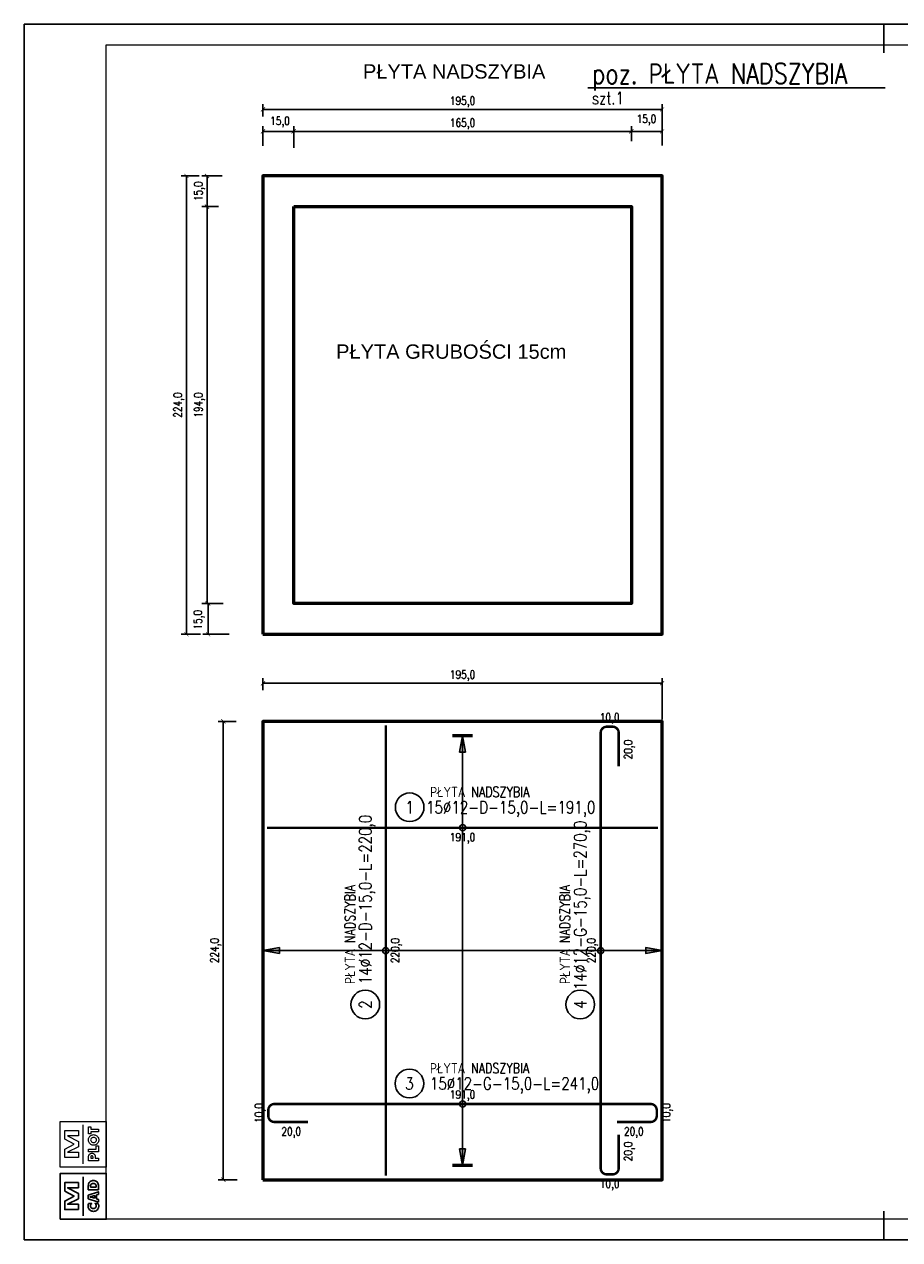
# Model space of a CAD drawing. Header units: millimetres. Extents: x 49320 to 60117, y -4209 to 20568.
# Tile 172 of 252: x 57233 to 57661, y 605 to 1199. Entities that reach past the tile are written whole.
import ezdxf
from ezdxf.enums import TextEntityAlignment as Align

# ---------------------------------------------------------------- set-up
doc = ezdxf.new("R2010")
doc.units = ezdxf.units.MM
doc.linetypes.add('CONTINOUS', pattern=[0])
doc.layers.add('_AA ściany proj.', color=7, linetype='CONTINOUS', lineweight=53, true_color=0x0037db)
for name, color, linetype in [('_mt_wymiary konstr', 3, 'Continuous'), ('e-cad_cienkie', 1, 'Continuous'), ('e-cad_opisy', 7, 'Continuous'), ('e-cad_prety_kodowane', 3, 'Continuous'), ('e-cad_prety_widok', 3, 'Continuous'), ('e-cad_wymiary', 1, 'Continuous'), ('M_Ramki markery', 1, 'Continuous'), ('M_Ramki znaczniki', 6, 'Continuous'), ('RAMKA', 3, 'Continuous')]:
    doc.layers.add(name, color=color, linetype=linetype)
doc.layers.add('e-cad_rzutnie', color=61, linetype='Continuous', plot=False)
for name, color, linetype, lineweight in [('M_Ramki do druku', 7, 'Continuous', 25), ('M_Ramki rysunków', 2, 'Continuous', 25), ('OZNACZENIA', 113, 'Continuous', 18)]:
    doc.layers.add(name, color=color, linetype=linetype, lineweight=lineweight)
doc.styles.add('ARIAL', font='txt')
doc.styles.add('e-cad_1', font='simplex.shx', dxfattribs={"width": 0.8})
doc.styles.add('MCAD_TS', font='GENISO.SHX', dxfattribs={"width": 0.8})
doc.dimstyles.new('e-cad_1_20_[cm]', dxfattribs={"dimtxt": 0.18, "dimasz": 0.18, "dimexe": 0.18, "dimexo": 0.0625, "dimgap": 0.09, "dimtad": 0, "dimtih": 1, "dimtoh": 1, "dimdec": 4, "dimzin": 0, "dimdsep": 46, "dimtxsty": 'Standard', "dimcen": 0.09, "dimadec": 0, "dimazin": 0, "dimtfac": 1, "dimtdec": 4, "dimtofl": 0, "dimtmove": 0, "dimatfit": 3, "dimfxl": 1, "dimtolj": 1, "dimtzin": 0, "dimarcsym": 0})

# ---------------------------------------------------------------- blocks, each defined once
blk = doc.blocks.new('mcadram')
at = {"color": 0, "linetype": 'ByBlock'}
for points in [[(-11.21, 0), (-11.21, 11.21), (0, 11.21), (0, 0)], [(-6.78, 2.37), (-10.13, 2.37), (-10.13, 4.43), (-7.84, 5.67), (-10.13, 6.89), (-10.13, 8.96), (-6.78, 8.96), (-6.78, 7.68), (-9.42, 7.68), (-6.78, 6.32), (-6.78, 5), (-9.42, 3.65), (-6.78, 3.65)], [(-1.88, 7.19), (-4.38, 7.19), (-4.38, 7.71), (-4.37, 8.06), (-4.35, 8.34), (-4.32, 8.53), (-4.28, 8.69), (-4.22, 8.83), (-4.14, 8.96), (-4.02, 9.1), (-3.88, 9.22), (-3.72, 9.32), (-3.54, 9.39), (-3.34, 9.43), (-3.13, 9.44), (-2.91, 9.43), (-2.72, 9.39), (-2.54, 9.32), (-2.38, 9.22), (-2.23, 9.1), (-2.11, 8.96), (-2.04, 8.83), (-1.98, 8.7), (-1.93, 8.55), (-1.9, 8.36), (-1.89, 8.12), (-1.88, 7.83), (-1.88, 7.71)], [(-1.88, 4.16), (-4.38, 5.02), (-4.38, 5.87), (-1.88, 6.73), (-1.88, 6.06), (-2.33, 5.93), (-2.33, 4.96), (-1.88, 4.83)], [(-2.44, 7.87), (-2.44, 7.98), (-2.46, 8.22), (-2.51, 8.42), (-2.6, 8.57), (-2.74, 8.67), (-2.91, 8.73), (-3.13, 8.75), (-3.34, 8.73), (-3.52, 8.67), (-3.65, 8.56), (-3.74, 8.42), (-3.8, 8.22), (-3.82, 7.98), (-3.82, 7.86)], [(-4.28, 3.85), (-3.53, 3.85), (-3.63, 3.75), (-3.7, 3.66), (-3.76, 3.57), (-3.8, 3.47), (-3.83, 3.37), (-3.83, 3.27), (-3.81, 3.09), (-3.75, 2.93), (-3.63, 2.8), (-3.49, 2.7), (-3.31, 2.64), (-3.11, 2.62), (-2.92, 2.64), (-2.76, 2.7), (-2.61, 2.8), (-2.5, 2.94), (-2.44, 3.09), (-2.42, 3.27), (-2.42, 3.38), (-2.45, 3.47), (-2.49, 3.57), (-2.55, 3.66), (-2.62, 3.76), (-2.72, 3.85), (-1.97, 3.85), (-1.92, 3.74), (-1.89, 3.63), (-1.85, 3.53), (-1.83, 3.42), (-1.82, 3.31), (-1.82, 3.2), (-1.82, 3.07), (-1.84, 2.94), (-1.86, 2.82), (-1.9, 2.71), (-1.95, 2.61), (-2.01, 2.51), (-2.15, 2.33), (-2.3, 2.19), (-2.48, 2.08), (-2.68, 2), (-2.89, 1.95), (-3.12, 1.93), (-3.31, 1.94), (-3.48, 1.97), (-3.65, 2.03), (-3.8, 2.1), (-3.94, 2.19), (-4.07, 2.31), (-4.18, 2.43), (-4.27, 2.56), (-4.34, 2.71), (-4.39, 2.86), (-4.42, 3.03), (-4.43, 3.2), (-4.43, 3.31), (-4.42, 3.42), (-4.4, 3.53), (-4.37, 3.63), (-4.33, 3.74)], [(-2.81, 5.11), (-2.81, 5.79), (-3.64, 5.53), (-3.67, 5.52), (-3.71, 5.51), (-3.76, 5.5), (-3.82, 5.49), (-3.89, 5.47), (-3.97, 5.45), (-3.91, 5.43), (-3.85, 5.42), (-3.8, 5.4), (-3.74, 5.39), (-3.69, 5.38), (-3.64, 5.36)]]:
    blk.add_lwpolyline(points, close=True, dxfattribs=at)
blk.add_lwpolyline([(-5.6, 0.82), (-5.6, 10.39)], dxfattribs=at)
blk = doc.blocks.new('mplotram')
at = {"color": 0, "linetype": 'ByBlock', "lineweight": -2}
for points in [[(-11.21, 0), (-11.21, 11.21), (0, 11.21), (0, 0)], [(-6.78, 2.37), (-10.13, 2.37), (-10.13, 4.43), (-7.84, 5.67), (-10.13, 6.89), (-10.13, 8.96), (-6.78, 8.96), (-6.78, 7.68), (-9.42, 7.68), (-6.78, 6.32), (-6.78, 5), (-9.42, 3.65), (-6.78, 3.65)], [(-1.88, 8.66), (-3.72, 8.66), (-3.72, 8.12), (-4.29, 8.12), (-4.29, 9.86), (-3.72, 9.86), (-3.72, 9.32), (-1.88, 9.32)], [(-3.08, 7.96), (-2.91, 7.95), (-2.75, 7.92), (-2.59, 7.87), (-2.45, 7.79), (-2.31, 7.7), (-2.19, 7.59), (-2.08, 7.46), (-1.99, 7.32), (-1.91, 7.17), (-1.86, 7.01), (-1.83, 6.84), (-1.82, 6.67), (-1.83, 6.5), (-1.86, 6.34), (-1.91, 6.18), (-1.99, 6.02), (-2.08, 5.89), (-2.19, 5.76), (-2.31, 5.65), (-2.45, 5.55), (-2.6, 5.48), (-2.75, 5.42), (-2.91, 5.39), (-3.08, 5.38), (-3.25, 5.39), (-3.41, 5.42), (-3.57, 5.48), (-3.72, 5.55), (-3.85, 5.65), (-3.98, 5.76), (-4.09, 5.89), (-4.18, 6.02), (-4.25, 6.18), (-4.31, 6.34), (-4.34, 6.5), (-4.35, 6.67), (-4.34, 6.84), (-4.31, 7.01), (-4.25, 7.17), (-4.18, 7.32), (-4.09, 7.46), (-3.98, 7.59), (-3.85, 7.7), (-3.72, 7.79), (-3.57, 7.87), (-3.41, 7.92), (-3.25, 7.95)], [(-2.37, 6.67), (-2.4, 6.84), (-2.46, 7), (-2.57, 7.12), (-2.72, 7.22), (-2.89, 7.28), (-3.08, 7.3), (-3.27, 7.28), (-3.44, 7.22), (-3.59, 7.12), (-3.7, 6.99), (-3.77, 6.84), (-3.79, 6.67), (-3.77, 6.5), (-3.7, 6.35), (-3.59, 6.22), (-3.44, 6.12), (-3.27, 6.06), (-3.08, 6.04), (-2.89, 6.06), (-2.72, 6.12), (-2.57, 6.22), (-2.46, 6.35), (-2.39, 6.5)], [(-1.88, 3.74), (-4.29, 3.74), (-4.29, 4.4), (-2.44, 4.4), (-2.44, 5.22), (-1.88, 5.22)], [(-1.88, 2.22), (-1.88, 1.6), (-4.29, 1.6), (-4.29, 2.29), (-4.29, 2.53), (-4.28, 2.72), (-4.26, 2.86), (-4.22, 2.96), (-4.18, 3.05), (-4.12, 3.14), (-4.04, 3.22), (-3.95, 3.29), (-3.84, 3.34), (-3.73, 3.38), (-3.61, 3.4), (-3.47, 3.41), (-3.34, 3.4), (-3.21, 3.38), (-3.09, 3.34), (-2.99, 3.29), (-2.9, 3.22), (-2.82, 3.14), (-2.78, 3.06), (-2.74, 2.98), (-2.71, 2.89), (-2.69, 2.78), (-2.68, 2.64), (-2.68, 2.45), (-2.68, 2.34), (-2.68, 2.22)], [(-3.21, 2.22), (-3.21, 2.34), (-3.21, 2.49), (-3.24, 2.6), (-3.27, 2.68), (-3.33, 2.73), (-3.4, 2.76), (-3.49, 2.77), (-3.59, 2.76), (-3.66, 2.73), (-3.71, 2.68), (-3.75, 2.6), (-3.77, 2.49), (-3.77, 2.35), (-3.77, 2.22)]]:
    blk.add_lwpolyline(points, close=True, dxfattribs=at)
blk.add_lwpolyline([(-5.6, 0.82), (-5.6, 10.39)], dxfattribs=at)
blk = doc.blocks.new('mcad_logo_ram')
at = {"layer": 'M_Ramki rysunków', "color": 0, "linetype": 'ByBlock', "lineweight": -2, "rotation": 270}
for name, p in [('mcadram', (0, 0)), ('mplotram', (12.71, 0))]:
    blk.add_blockref(name, p, dxfattribs=at)
blk = doc.blocks.new('Znacznik_narozny_v2')
at = {"layer": 'M_Ramki znaczniki'}
blk.add_lwpolyline([(0, -20), (0, 0), (20, 0)], dxfattribs=at)
blk = doc.blocks.new('znacznik297')
at = {"lineweight": -2}
blk.add_line((0, 0), (-20, 0), dxfattribs=at)
at = {"layer": 'M_Ramki markery'}
blk.add_line((0, 0), (2, 0), dxfattribs=at)
blk = doc.blocks.new('*U399')
at = {"layer": 'M_Ramki do druku'}
for p, q in [((210, 297), (210, 292)), ((210, 5), (210, 0))]:
    blk.add_line(p, q, dxfattribs=at)
at = {"layer": 'M_Ramki markery'}
for p, q in [((210, 292), (210, 290)), ((210, 7), (210, 5))]:
    blk.add_line(p, q, dxfattribs=at)
at = {"layer": 'M_Ramki rysunków', "color": 0, "linetype": 'ByBlock', "lineweight": -2}
blk.add_lwpolyline([(20, 5), (20, 292), (505, 292), (505, 5)], close=True, dxfattribs=at)
blk.add_blockref('znacznik297', (20, 297))
at = {"layer": 'M_Ramki rysunków', "color": 0, "linetype": 'ByBlock', "lineweight": -2, "rotation": 90}
blk.add_blockref('mcad_logo_ram', (20, 5), dxfattribs=at)
at = {"layer": 'M_Ramki znaczniki'}
blk.add_blockref('Znacznik_narozny_v2', (0, 297), dxfattribs=at)
at = {"layer": 'M_Ramki znaczniki', "xscale": -1, "rotation": 180}
blk.add_blockref('Znacznik_narozny_v2', (0, 0), dxfattribs=at)
at = {"layer": 'M_Ramki do druku', "style": 'MCAD_TS', "width": 0.8}
for tag, p in [('KOMENTARZ', (11.54, 30.57)), ('RYSUNEK', (15.28, 30.57)), ('DATA', (19.02, 30.57))]:
    blk.add_attdef(tag, p, '', height=2, rotation=90, dxfattribs=at)
blk = doc.blocks.new('e-cad_ZelbetPozycja')
at = {"layer": 'e-cad_opisy', "ltscale": 0.04, "style": 'e-cad_1', "width": 0.8}
for tag, p, height in [('OPIS_1', (0, 1), 5), ('OPIS_2', (0, -4), 3), ('OPIS_4', (16, -4), 3), ('OPIS_3', (0, -6.5), 1.5)]:
    blk.add_attdef(tag, p, '', height=height, dxfattribs=at)
at = {"layer": 'e-cad_opisy', "ltscale": 0.04, "style": 'e-cad_1', "width": 0.8, "flags": 1}
for tag, p in [('POZYCJA', (0, -15)), ('ILOSC', (0, -20)), ('DODATEK', (0, -25))]:
    blk.add_attdef(tag, p, '', height=3, dxfattribs=at)
blk = doc.blocks.new('_ArchTick')
at = {"color": 0, "linetype": 'ByBlock', "const_width": 0.15}
blk.add_lwpolyline([(-0.5, -0.5), (0.5, 0.5)], dxfattribs=at)
blk = doc.blocks.new('*D1455')
at = {"layer": '_mt_wymiary konstr', "lineweight": -2, "ltscale": 0.08}
for p, q in [((57349.67, 1139.95), (57349.67, 1149.46)), ((57349.67, 1146.96), (57364.67, 1146.96)), ((57364.67, 1138.86), (57364.67, 1149.46))]:
    blk.add_line(p, q, dxfattribs=at)
at = {"layer": 'Defpoints', "color": 0}
for p in [(57364.67, 1146.96), (57349.67, 1138.7), (57364.67, 1137.61)]:
    blk.add_point(p, dxfattribs=at)
at = {"layer": '_mt_wymiary konstr', "linetype": 'ByBlock', "lineweight": -2, "xscale": 2, "yscale": 2, "zscale": 2, "rotation": 180}
blk.add_blockref('_ArchTick', (57349.67, 1146.96), dxfattribs=at)
at = {"layer": '_mt_wymiary konstr', "linetype": 'ByBlock', "lineweight": -2, "xscale": 2, "yscale": 2, "zscale": 2}
blk.add_blockref('_ArchTick', (57364.67, 1146.96), dxfattribs=at)
at = {"layer": '_mt_wymiary konstr', "color": 7, "insert": (57357.98, 1151.5), "char_height": 4, "attachment_point": 5, "style": 'e-cad_1'}
blk.add_mtext('15,0', dxfattribs=at)
blk = doc.blocks.new('*D1456')
at = {"layer": '_mt_wymiary konstr', "lineweight": -2, "ltscale": 0.08}
for p, q in [((57364.67, 1138.86), (57364.67, 1149.46)), ((57364.67, 1146.96), (57529.67, 1146.96)), ((57529.67, 1142.15), (57529.67, 1149.46))]:
    blk.add_line(p, q, dxfattribs=at)
at = {"layer": 'Defpoints', "color": 0}
for p in [(57529.67, 1146.96), (57529.67, 1140.9), (57364.67, 1137.61)]:
    blk.add_point(p, dxfattribs=at)
at = {"layer": '_mt_wymiary konstr', "linetype": 'ByBlock', "lineweight": -2, "xscale": 2, "yscale": 2, "zscale": 2, "rotation": 180}
blk.add_blockref('_ArchTick', (57364.67, 1146.96), dxfattribs=at)
at = {"layer": '_mt_wymiary konstr', "linetype": 'ByBlock', "lineweight": -2, "xscale": 2, "yscale": 2, "zscale": 2}
blk.add_blockref('_ArchTick', (57529.67, 1146.96), dxfattribs=at)
at = {"layer": '_mt_wymiary konstr', "color": 7, "insert": (57447.17, 1150.59), "char_height": 4, "attachment_point": 5, "style": 'e-cad_1'}
blk.add_mtext('165,0', dxfattribs=at)
blk = doc.blocks.new('*D1457')
at = {"layer": '_mt_wymiary konstr', "lineweight": -2, "ltscale": 0.08}
for p, q in [((57529.67, 1142.15), (57529.67, 1149.46)), ((57529.67, 1146.96), (57544.67, 1146.96)), ((57544.67, 1140.01), (57544.67, 1149.46))]:
    blk.add_line(p, q, dxfattribs=at)
at = {"layer": 'Defpoints', "color": 0}
for p in [(57544.67, 1146.96), (57529.67, 1140.9), (57544.67, 1138.76)]:
    blk.add_point(p, dxfattribs=at)
at = {"layer": '_mt_wymiary konstr', "linetype": 'ByBlock', "lineweight": -2, "xscale": 2, "yscale": 2, "zscale": 2, "rotation": 180}
blk.add_blockref('_ArchTick', (57529.67, 1146.96), dxfattribs=at)
at = {"layer": '_mt_wymiary konstr', "linetype": 'ByBlock', "lineweight": -2, "xscale": 2, "yscale": 2, "zscale": 2}
blk.add_blockref('_ArchTick', (57544.67, 1146.96), dxfattribs=at)
at = {"layer": '_mt_wymiary konstr', "color": 7, "insert": (57537.03, 1152.47), "char_height": 4, "attachment_point": 5, "style": 'e-cad_1'}
blk.add_mtext('15,0', dxfattribs=at)
blk = doc.blocks.new('*D1458')
at = {"layer": '_mt_wymiary konstr', "lineweight": -2, "ltscale": 0.08}
for p, q in [((57330.19, 916.2), (57320.36, 916.2)), ((57322.86, 901.2), (57322.86, 916.2)), ((57333.14, 901.2), (57320.36, 901.2))]:
    blk.add_line(p, q, dxfattribs=at)
at = {"layer": 'Defpoints', "color": 0}
for p in [(57322.86, 916.2), (57331.44, 916.2), (57334.39, 901.2)]:
    blk.add_point(p, dxfattribs=at)
at = {"layer": '_mt_wymiary konstr', "linetype": 'ByBlock', "lineweight": -2, "xscale": 2, "yscale": 2, "zscale": 2}
for p, rotation in [((57322.86, 916.2), 90), ((57322.86, 901.2), 270)]:
    blk.add_blockref('_ArchTick', p, dxfattribs=dict(at, rotation=rotation))
at = {"layer": '_mt_wymiary konstr', "color": 7, "insert": (57318.42, 908.3), "char_height": 4, "attachment_point": 5, "rotation": 90, "style": 'e-cad_1'}
blk.add_mtext('15,0', dxfattribs=at)
blk = doc.blocks.new('*D1459')
at = {"layer": '_mt_wymiary konstr', "lineweight": -2, "ltscale": 0.08}
for p, q in [((57327.91, 1110.2), (57319.82, 1110.2)), ((57322.32, 916.2), (57322.32, 1110.2)), ((57330.19, 916.2), (57319.82, 916.2))]:
    blk.add_line(p, q, dxfattribs=at)
at = {"layer": 'Defpoints', "color": 0}
for p in [(57322.32, 1110.2), (57329.16, 1110.2), (57331.44, 916.2)]:
    blk.add_point(p, dxfattribs=at)
at = {"layer": '_mt_wymiary konstr', "linetype": 'ByBlock', "lineweight": -2, "xscale": 2, "yscale": 2, "zscale": 2}
for p, rotation in [((57322.32, 1110.2), 90), ((57322.32, 916.2), 270)]:
    blk.add_blockref('_ArchTick', p, dxfattribs=dict(at, rotation=rotation))
at = {"layer": '_mt_wymiary konstr', "color": 7, "insert": (57318.69, 1013.2), "char_height": 4, "attachment_point": 5, "rotation": 90, "style": 'e-cad_1'}
blk.add_mtext('194,0', dxfattribs=at)
blk = doc.blocks.new('*D1460')
at = {"layer": '_mt_wymiary konstr', "lineweight": -2, "ltscale": 0.08}
for p, q in [((57318.57, 1125.2), (57309.75, 1125.2)), ((57312.25, 901.2), (57312.25, 1125.2)), ((57319.11, 901.2), (57309.75, 901.2))]:
    blk.add_line(p, q, dxfattribs=at)
at = {"layer": 'Defpoints', "color": 0}
for p in [(57312.25, 1125.2), (57319.82, 1125.2), (57320.36, 901.2)]:
    blk.add_point(p, dxfattribs=at)
at = {"layer": '_mt_wymiary konstr', "linetype": 'ByBlock', "lineweight": -2, "xscale": 2, "yscale": 2, "zscale": 2}
for p, rotation in [((57312.25, 1125.2), 90), ((57312.25, 901.2), 270)]:
    blk.add_blockref('_ArchTick', p, dxfattribs=dict(at, rotation=rotation))
at = {"layer": '_mt_wymiary konstr', "color": 7, "insert": (57308.62, 1013.2), "char_height": 4, "attachment_point": 5, "rotation": 90, "style": 'e-cad_1'}
blk.add_mtext('224,0', dxfattribs=at)
blk = doc.blocks.new('*D1461')
at = {"layer": '_mt_wymiary konstr', "lineweight": -2, "ltscale": 0.08}
for p, q in [((57349.67, 1154.26), (57349.67, 1160.21)), ((57544.67, 1140.01), (57544.67, 1160.21)), ((57349.67, 1157.71), (57544.67, 1157.71))]:
    blk.add_line(p, q, dxfattribs=at)
at = {"layer": 'Defpoints', "color": 0}
for p in [(57349.67, 1153.01), (57544.67, 1157.71), (57544.67, 1138.76)]:
    blk.add_point(p, dxfattribs=at)
at = {"layer": '_mt_wymiary konstr', "linetype": 'ByBlock', "lineweight": -2, "xscale": 2, "yscale": 2, "zscale": 2, "rotation": 180}
blk.add_blockref('_ArchTick', (57349.67, 1157.71), dxfattribs=at)
at = {"layer": '_mt_wymiary konstr', "linetype": 'ByBlock', "lineweight": -2, "xscale": 2, "yscale": 2, "zscale": 2}
blk.add_blockref('_ArchTick', (57544.67, 1157.71), dxfattribs=at)
at = {"layer": '_mt_wymiary konstr', "color": 7, "insert": (57447.17, 1161.34), "char_height": 4, "attachment_point": 5, "style": 'e-cad_1'}
blk.add_mtext('195,0', dxfattribs=at)
blk = doc.blocks.new('*D1462')
at = {"layer": '_mt_wymiary konstr', "lineweight": -2, "ltscale": 0.08}
for p, q in [((57329.66, 1125.2), (57319.82, 1125.2)), ((57322.32, 1110.2), (57322.32, 1125.2)), ((57327.91, 1110.2), (57319.82, 1110.2))]:
    blk.add_line(p, q, dxfattribs=at)
at = {"layer": 'Defpoints', "color": 0}
for p in [(57322.32, 1125.2), (57330.91, 1125.2), (57329.16, 1110.2)]:
    blk.add_point(p, dxfattribs=at)
at = {"layer": '_mt_wymiary konstr', "linetype": 'ByBlock', "lineweight": -2, "xscale": 2, "yscale": 2, "zscale": 2}
for p, rotation in [((57322.32, 1125.2), 90), ((57322.32, 1110.2), 270)]:
    blk.add_blockref('_ArchTick', p, dxfattribs=dict(at, rotation=rotation))
at = {"layer": '_mt_wymiary konstr', "color": 7, "insert": (57318.69, 1117.7), "char_height": 4, "attachment_point": 5, "rotation": 90, "style": 'e-cad_1'}
blk.add_mtext('15,0', dxfattribs=at)
blk = doc.blocks.new('*D1463')
at = {"layer": '_mt_wymiary konstr', "lineweight": -2, "ltscale": 0.08}
for p, q in [((57336.58, 858.62), (57327.77, 858.62)), ((57330.27, 634.62), (57330.27, 858.62)), ((57337.12, 634.62), (57327.77, 634.62))]:
    blk.add_line(p, q, dxfattribs=at)
at = {"layer": 'Defpoints', "color": 0}
for p in [(57330.27, 858.62), (57337.83, 858.62), (57338.37, 634.62)]:
    blk.add_point(p, dxfattribs=at)
at = {"layer": '_mt_wymiary konstr', "linetype": 'ByBlock', "lineweight": -2, "xscale": 2, "yscale": 2, "zscale": 2}
for p, rotation in [((57330.27, 858.62), 90), ((57330.27, 634.62), 270)]:
    blk.add_blockref('_ArchTick', p, dxfattribs=dict(at, rotation=rotation))
at = {"layer": '_mt_wymiary konstr', "color": 7, "insert": (57326.63, 746.62), "char_height": 4, "attachment_point": 5, "rotation": 90, "style": 'e-cad_1'}
blk.add_mtext('224,0', dxfattribs=at)
blk = doc.blocks.new('*D1464')
at = {"layer": '_mt_wymiary konstr', "lineweight": -2, "ltscale": 0.08}
for p, q in [((57349.67, 873.79), (57349.67, 879.73)), ((57544.67, 859.54), (57544.67, 879.73)), ((57349.67, 877.23), (57544.67, 877.23))]:
    blk.add_line(p, q, dxfattribs=at)
at = {"layer": 'Defpoints', "color": 0}
for p in [(57544.67, 877.23), (57349.67, 872.54), (57544.67, 858.29)]:
    blk.add_point(p, dxfattribs=at)
at = {"layer": '_mt_wymiary konstr', "linetype": 'ByBlock', "lineweight": -2, "xscale": 2, "yscale": 2, "zscale": 2, "rotation": 180}
blk.add_blockref('_ArchTick', (57349.67, 877.23), dxfattribs=at)
at = {"layer": '_mt_wymiary konstr', "linetype": 'ByBlock', "lineweight": -2, "xscale": 2, "yscale": 2, "zscale": 2}
blk.add_blockref('_ArchTick', (57544.67, 877.23), dxfattribs=at)
at = {"layer": '_mt_wymiary konstr', "color": 7, "insert": (57447.17, 880.87), "char_height": 4, "attachment_point": 5, "style": 'e-cad_1'}
blk.add_mtext('195,0', dxfattribs=at)
blk = doc.blocks.new('e-cad_ZelbetOpis_7')
blk.add_circle((5, 5), 3.5)
at = {"layer": 'e-cad_opisy', "style": 'e-cad_1', "width": 0.8}
blk.add_attdef('NR', text='', height=3, dxfattribs=at).set_placement((5, 3.5), align=Align.CENTER)
for tag, p in [('OPIS_1', (10, 3.5)), ('UWAGI', (10, -6))]:
    blk.add_attdef(tag, p, '', height=3, dxfattribs=at)
at = {"layer": 'e-cad_opisy', "style": 'e-cad_1', "width": 0.8, "flags": 1}
for tag, p in [('SREDNICA', (25, 8)), ('SZT', (25, 7)), ('GATUNEK_STALI', (25, 6.5)), ('DLUGOSC', (25, 7.5)), ('KLASA_STALI', (25, 6)), ('A', (30, 6.5)), ('KOD', (30, 8)), ('HAK_1', (30, 7.5)), ('HAK_2', (30, 7)), ('B', (30, 6)), ('OPIS_2', (25, 5.5)), ('C', (30, 5.5)), ('D', (30, 5)), ('E', (30, 4.5)), ('F', (30, 4)), ('R', (30, 3.5)), ('HAK_1_DLUGOSC', (30, 3)), ('HAK_2_DLUGOSC', (30, 2.5)), ('KIERUNEK', (30, 2))]:
    blk.add_attdef(tag, p, '', height=0.3, dxfattribs=at)
at = {"layer": 'e-cad_rzutnie', "style": 'e-cad_1', "width": 0.8}
blk.add_attdef('POZYCJA', (10, 7.5), '', height=2.5, dxfattribs=at)

msp = doc.modelspace()

# ---------------------------------------------------------------- hatches: boundary and pattern name
at = {"layer": 'e-cad_cienkie', "ltscale": 0.8}
for points in [[(57447.17, 851.62), (57445.77, 843.62), (57448.57, 843.62)], [(57447.17, 851.62), (57445.77, 843.62), (57448.57, 843.62)], [(57349.67, 746.62), (57357.67, 745.22), (57357.67, 748.02)], [(57349.67, 746.62), (57357.67, 745.22), (57357.67, 748.02)], [(57544.67, 746.62), (57536.67, 748.02), (57536.67, 745.22)], [(57544.67, 746.62), (57536.67, 748.02), (57536.67, 745.22)], [(57447.17, 641.62), (57448.57, 649.62), (57445.77, 649.62)], [(57447.17, 641.62), (57448.57, 649.62), (57445.77, 649.62)]]:
    msp.add_hatch(color=256, dxfattribs=at).paths.add_polyline_path(points)

# ---------------------------------------------------------------- linework, layer by layer
at = {"layer": '_AA ściany proj.', "ltscale": 3}
for points in [[(57349.67, 901.2), (57544.67, 901.2), (57544.67, 1125.2), (57349.67, 1125.2)], [(57364.67, 1110.2), (57529.67, 1110.2), (57529.67, 916.2), (57364.67, 916.2)], [(57349.67, 634.62), (57544.67, 634.62), (57544.67, 858.62), (57349.67, 858.62)]]:
    msp.add_lwpolyline(points, close=True, dxfattribs=at)
at = {"layer": 'e-cad_cienkie', "ltscale": 0.8}
for points in [[(57447.17, 851.62), (57445.77, 843.62), (57448.57, 843.62), (57447.17, 851.62)], [(57447.17, 851.62), (57445.77, 843.62), (57448.57, 843.62), (57447.17, 851.62)], [(57447.17, 641.62), (57447.17, 851.62)], [(57447.17, 641.62), (57447.17, 851.62)], [(57349.67, 746.62), (57357.67, 745.22), (57357.67, 748.02), (57349.67, 746.62)], [(57349.67, 746.62), (57357.67, 745.22), (57357.67, 748.02), (57349.67, 746.62)], [(57349.67, 746.62), (57544.67, 746.62)], [(57349.67, 746.62), (57544.67, 746.62)], [(57544.67, 746.62), (57536.67, 748.02), (57536.67, 745.22), (57544.67, 746.62)], [(57544.67, 746.62), (57536.67, 748.02), (57536.67, 745.22), (57544.67, 746.62)], [(57447.17, 641.62), (57448.57, 649.62), (57445.77, 649.62), (57447.17, 641.62)], [(57447.17, 641.62), (57448.57, 649.62), (57445.77, 649.62), (57447.17, 641.62)]]:
    msp.add_lwpolyline(points, dxfattribs=at)
for centre in [(57447.17, 806.62), (57409.67, 746.62), (57514.67, 746.62), (57447.17, 671.62)]:
    msp.add_circle(centre, 1.5, dxfattribs=at)
at = {"layer": 'e-cad_prety_kodowane', "ltscale": 0.8}
for points in [[(57409.67, 856.62, 1.2, 1.2, 0), (57409.67, 636.62, 0, 0, 0)], [(57523.47, 836.62, 1.2, 1.2, 0), (57523.47, 853.02, 1.2, 1.2, 0.414214), (57520.47, 856.02, 1.2, 1.2, 0), (57517.67, 856.02, 1.2, 1.2, 0.414214), (57514.67, 853.02, 1.2, 1.2, 0), (57514.67, 640.22, 1.2, 1.2, 0.414214), (57517.67, 637.22, 1.2, 1.2, 0), (57520.47, 637.22, 1.2, 1.2, 0.414214), (57523.47, 640.22, 1.2, 1.2, 0), (57523.47, 656.62, 0, 0, 0)], [(57351.67, 806.62, 1.2, 1.2, 0), (57542.67, 806.62, 0, 0, 0)], [(57371.67, 662.82, 1.2, 1.2, 0), (57355.27, 662.82, 1.2, 1.2, -0.414214), (57352.27, 665.82, 1.2, 1.2, 0), (57352.27, 668.62, 1.2, 1.2, -0.414214), (57355.27, 671.62, 1.2, 1.2, 0), (57539.07, 671.62, 1.2, 1.2, -0.414214), (57542.07, 668.62, 1.2, 1.2, 0), (57542.07, 665.82, 1.2, 1.2, -0.414214), (57539.07, 662.82, 1.2, 1.2, 0), (57522.67, 662.82, 0, 0, 0)]]:
    msp.add_lwpolyline(points, format="xyseb", dxfattribs=at)
at = {"layer": 'e-cad_prety_widok', "ltscale": 0.8}
for points in [[(57452.17, 851.62, 1.6, 1.6, 0), (57442.17, 851.62, 0, 0, 0)], [(57452.17, 851.62, 1.6, 1.6, 0), (57442.17, 851.62, 0, 0, 0)], [(57349.67, 751.62, 1.6, 1.6, 0), (57349.67, 741.62, 0, 0, 0)], [(57349.67, 751.62, 1.6, 1.6, 0), (57349.67, 741.62, 0, 0, 0)], [(57544.67, 741.62, 1.6, 1.6, 0), (57544.67, 751.62, 0, 0, 0)], [(57544.67, 741.62, 1.6, 1.6, 0), (57544.67, 751.62, 0, 0, 0)], [(57442.17, 641.62, 1.6, 1.6, 0), (57452.17, 641.62, 0, 0, 0)], [(57442.17, 641.62, 1.6, 1.6, 0), (57452.17, 641.62, 0, 0, 0)]]:
    msp.add_lwpolyline(points, format="xyseb", dxfattribs=at)
at = {"layer": 'e-cad_rzutnie', "ltscale": 0.8}
for points in [[(57544.67, 858.62), (57544.67, 634.62), (57349.67, 634.62), (57349.67, 858.62), (57544.67, 858.62)], [(57349.67, 858.62), (57544.67, 858.62), (57544.67, 634.62), (57349.67, 634.62), (57349.67, 858.62)], [(57544.67, 858.62), (57544.67, 634.62), (57349.67, 634.62), (57349.67, 858.62), (57544.67, 858.62)], [(57349.67, 858.62), (57544.67, 858.62), (57544.67, 634.62), (57349.67, 634.62), (57349.67, 858.62)]]:
    msp.add_lwpolyline(points, dxfattribs=at)
at = {"layer": 'RAMKA', "linetype": 'Continuous'}
msp.add_lwpolyline([(57233.05, 605.29), (58253.05, 605.29), (58253.05, 1199.29), (57233.05, 1199.29)], close=True, dxfattribs=at)

# ---------------------------------------------------------------- block references
at = {"layer": 'e-cad_opisy', "ltscale": 0.8, "xscale": 2, "yscale": 2, "zscale": 2}
for name, p, values in [('e-cad_ZelbetPozycja', (57510.4, 1168.21), {'OPIS_1': 'poz. PŁYTA NADSZYBIA', 'OPIS_2': 'szt.1'}), ('e-cad_ZelbetOpis_7', (57411.24, 671.62), {'OPIS_1': '15%%c12-G-15,0-L=241,0', 'NR': '3', 'POZYCJA': 'PŁYTA NADSZYBIA'})]:
    msp.add_blockref(name, p, dxfattribs=at).add_auto_attribs(values)
at = {"layer": 'e-cad_opisy', "ltscale": 0.8}
ref = msp.add_blockref('e-cad_ZelbetOpis_7', (57411.34, 806.62), dxfattribs=dict(at, xscale=2, yscale=2, zscale=2))
ref.add_attrib('OPIS_1', '15%%c12-D-15,0-L=191,0', (57429.39, 813.62), dxfattribs={"height": 6, "style": 'e-cad_1', "width": 0.8})
ref.add_attrib('NR', '1', dxfattribs={"height": 6, "style": 'e-cad_1', "width": 0.8}).set_placement((57421.34, 813.62), align=Align.CENTER)
ref.add_attrib('POZYCJA', 'PŁYTA NADSZYBIA', (57431.34, 821.62), dxfattribs={"layer": 'e-cad_rzutnie', "height": 5, "style": 'e-cad_1', "width": 0.8})
at = {"layer": 'e-cad_opisy', "ltscale": 0.8, "xscale": 2, "yscale": 2, "zscale": 2, "rotation": 89.99999999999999}
msp.add_blockref('e-cad_ZelbetOpis_7', (57409.67, 710.24), dxfattribs=at).add_auto_attribs({'OPIS_1': '14%%c12-D-15,0-L=220,0', 'NR': '2', 'POZYCJA': 'PŁYTA NADSZYBIA'})
at = {"layer": 'e-cad_opisy', "ltscale": 0.8}
ref = msp.add_blockref('e-cad_ZelbetOpis_7', (57514.67, 710.24), dxfattribs=dict(at, xscale=2, yscale=2, zscale=2, rotation=89.99999999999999))
ref.add_attrib('OPIS_1', '14%%c12-G-15,0-L=270,0', (57507.67, 727.36), dxfattribs={"height": 6, "rotation": 90, "style": 'e-cad_1', "width": 0.8})
ref.add_attrib('NR', '4', dxfattribs={"height": 6, "rotation": 90, "style": 'e-cad_1', "width": 0.8}).set_placement((57507.67, 720.24), align=Align.CENTER)
ref.add_attrib('POZYCJA', 'PŁYTA NADSZYBIA', (57499.67, 730.24), dxfattribs={"layer": 'e-cad_rzutnie', "height": 5, "rotation": 90, "style": 'e-cad_1', "width": 0.8})
at = {"layer": 'e-cad_wymiary', "color": 0, "lineweight": 0, "ltscale": 2.844444, "xscale": 2, "yscale": 2, "zscale": 2}
msp.add_blockref('*U399', (57233.05, 605.29), dxfattribs=at)

# ---------------------------------------------------------------- texts
at = {"layer": 'e-cad_opisy', "ltscale": 0.8, "style": 'e-cad_1', "width": 0.8}
for s, rotation, p in [('10,0', 360, (57519.07, 860.62)), ('20,0', 90, (57528.07, 844.82)), ('220,0', 90, (57414.27, 746.62)), ('220,0', 90, (57510.07, 746.62)), ('10,0', 90, (57347.67, 667.22)), ('10,0', 90, (57546.67, 667.22)), ('20,0', 90, (57528.07, 648.42)), ('10,0', 360, (57519.07, 632.62))]:
    msp.add_text(s, height=4, rotation=rotation, dxfattribs=at).set_placement(p, align=Align.MIDDLE_CENTER)
for s, p in [('191,0', (57447.17, 802.02)), ('191,0', (57447.17, 676.22)), ('20,0', (57363.47, 658.22)), ('20,0', (57530.87, 658.22))]:
    msp.add_text(s, height=4, dxfattribs=at).set_placement(p, align=Align.MIDDLE_CENTER)
at = {"layer": 'OZNACZENIA', "style": 'ARIAL'}
for s, p in [('PŁYTA NADSZYBIA', (57398.53, 1172.77)), ('PŁYTA GRUBOŚCI 15cm', (57385.43, 1035.85))]:
    msp.add_text(s, height=7, dxfattribs=at).set_placement(p)

# ---------------------------------------------------------------- dimensions: what is measured, and where the dimension line sits
at = {"layer": '_mt_wymiary konstr', "ltscale": 0.08}
for base, p1, p2, picture, middle in [((57544.67, 1157.71), (57349.67, 1153.01), (57544.67, 1138.76), '*D1461', (57447.17, 1161.34)), ((57529.67, 1146.96), (57364.67, 1137.61), (57529.67, 1140.9), '*D1456', (57447.17, 1150.59)), ((57544.67, 877.23), (57349.67, 872.54), (57544.67, 858.29), '*D1464', (57447.17, 880.87))]:
    dim = msp.add_linear_dim(base=base, p1=p1, p2=p2, dimstyle='e-cad_1_20_[cm]', override={"dimscale": 2, "dimtxt": 2, "dimasz": 1, "dimexe": 1.25, "dimexo": 0.625, "dimgap": 0.625, "dimtad": 1, "dimtih": 0, "dimtoh": 0, "dimdec": 1, "dimrnd": 0.1, "dimzin": 1, "dimdsep": 44, "dimtxsty": 'e-cad_1', "dimblk": 'ArchTick', "dimcen": 2.5, "dimclrd": 256, "dimclre": 256, "dimclrt": 7, "dimtdec": 2, "dimtofl": 1, "dimtmove": 1, "dimtolj": 0, "dimtzin": 8}, dxfattribs=at)
    dim.commit()
    dim.dimension.update_dxf_attribs({"geometry": picture, "text_midpoint": middle})
for base, p1, p2, picture, middle in [((57364.67, 1146.96), (57349.67, 1138.7), (57364.67, 1137.61), '*D1455', (57357.98, 1151.5)), ((57544.67, 1146.96), (57529.67, 1140.9), (57544.67, 1138.76), '*D1457', (57537.03, 1152.47))]:
    dim = msp.add_linear_dim(base=base, p1=p1, p2=p2, dimstyle='e-cad_1_20_[cm]', override={"dimscale": 2, "dimtxt": 2, "dimasz": 1, "dimexe": 1.25, "dimexo": 0.625, "dimgap": 0.625, "dimtad": 1, "dimtih": 0, "dimtoh": 0, "dimdec": 1, "dimrnd": 0.1, "dimzin": 1, "dimdsep": 44, "dimtxsty": 'e-cad_1', "dimblk": 'ArchTick', "dimcen": 2.5, "dimclrd": 256, "dimclre": 256, "dimclrt": 7, "dimtdec": 2, "dimtofl": 1, "dimtmove": 2, "dimtolj": 0, "dimtzin": 8}, dxfattribs=at)
    dim.commit()
    dim.dimension.update_dxf_attribs({"geometry": picture, "text_midpoint": middle, "dimtype": 160})
for base, p1, p2, picture, middle in [((57312.25, 1125.2), (57320.36, 901.2), (57319.82, 1125.2), '*D1460', (57308.62, 1013.2)), ((57322.32, 1125.2), (57329.16, 1110.2), (57330.91, 1125.2), '*D1462', (57318.69, 1117.7)), ((57322.32, 1110.2), (57331.44, 916.2), (57329.16, 1110.2), '*D1459', (57318.69, 1013.2)), ((57330.27, 858.62), (57338.37, 634.62), (57337.83, 858.62), '*D1463', (57326.63, 746.62))]:
    dim = msp.add_linear_dim(base=base, p1=p1, p2=p2, angle=90, dimstyle='e-cad_1_20_[cm]', override={"dimscale": 2, "dimtxt": 2, "dimasz": 1, "dimexe": 1.25, "dimexo": 0.625, "dimgap": 0.625, "dimtad": 1, "dimtih": 0, "dimtoh": 0, "dimdec": 1, "dimrnd": 0.1, "dimzin": 1, "dimdsep": 44, "dimtxsty": 'e-cad_1', "dimblk": 'ArchTick', "dimcen": 2.5, "dimclrd": 256, "dimclre": 256, "dimclrt": 7, "dimtdec": 2, "dimtofl": 1, "dimtmove": 1, "dimtolj": 0, "dimtzin": 8}, dxfattribs=at)
    dim.commit()
    dim.dimension.update_dxf_attribs({"geometry": picture, "text_midpoint": middle})
dim = msp.add_linear_dim(base=(57322.86, 916.2), p1=(57334.39, 901.2), p2=(57331.44, 916.2), angle=90, dimstyle='e-cad_1_20_[cm]', override={"dimscale": 2, "dimtxt": 2, "dimasz": 1, "dimexe": 1.25, "dimexo": 0.625, "dimgap": 0.625, "dimtad": 1, "dimtih": 0, "dimtoh": 0, "dimdec": 1, "dimrnd": 0.1, "dimzin": 1, "dimdsep": 44, "dimtxsty": 'e-cad_1', "dimblk": 'ArchTick', "dimcen": 2.5, "dimclrd": 256, "dimclre": 256, "dimclrt": 7, "dimtdec": 2, "dimtofl": 1, "dimtmove": 2, "dimtolj": 0, "dimtzin": 8}, dxfattribs=at)
dim.commit()
dim.dimension.update_dxf_attribs({"geometry": '*D1458', "text_midpoint": (57318.42, 908.3), "dimtype": 160})

# ---------------------------------------------------------------- leaders
at = {"layer": 'e-cad_cienkie', "ltscale": 0.8, "has_arrowhead": 0}
msp.add_leader([(57508.4, 1168.21), (57653.73, 1168.21)], dimstyle='e-cad_1_20_[cm]', dxfattribs=at)

doc.saveas('drawing.dxf')
